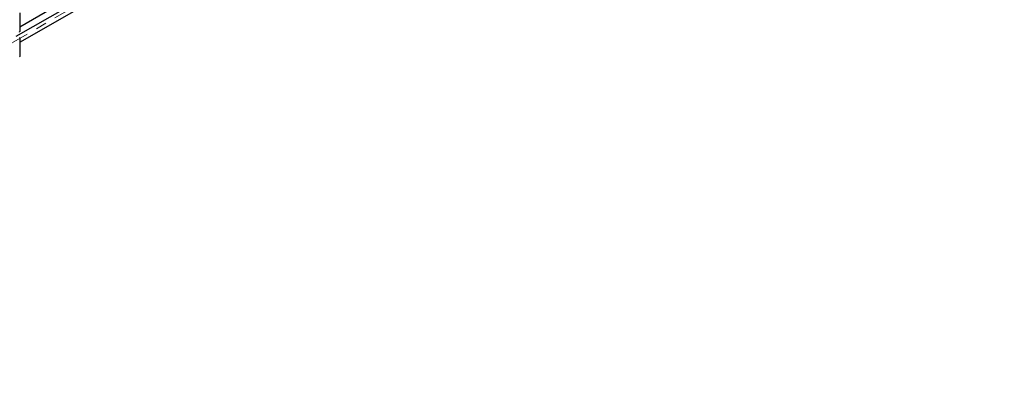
# Paper-space layout 'Sheet1' of a CAD drawing. Header units: millimetres. Extents: x -80341 to 21249, y 0 to 26255.
# Tile 36 of 154: x 7676 to 10585, y 8519 to 9574. Entities that reach past the tile are written whole.
import ezdxf

# ---------------------------------------------------------------- set-up
doc = ezdxf.new("R2010")
doc.units = ezdxf.units.MM
doc.linetypes.add('SLD-Mista-longa', pattern=[19.05, 15.24, -1.27, 1.27, -1.27])
doc.linetypes.add('SLD-Sólida', pattern=[0])
doc.layers.add('DETALHAMENTO', color=8, linetype='SLD-Sólida')

psp = doc.layouts.new('Sheet1')

# ---------------------------------------------------------------- linework, layer by layer
at = {"color": 7, "linetype": 'SLD-Sólida', "lineweight": 25, "ltscale": 25}
for p, q in [((8720.2, 10132.6), (7665.4, 9523.7)), ((7676.4, 9552.7), (8690.6, 10138.2)), ((7676.4, 9506.9), (8730.2, 10115.3)), ((7676.4, 9593.5), (7676.4, 9538.2)), ((7676.4, 9520), (7676.4, 9464.7))]:
    psp.add_line(p, q, dxfattribs=at)
at = {"color": 7, "linetype": 'SLD-Sólida', "lineweight": 25, "ltscale": 625}
for centre, radius, start, end in [((7674.7, 9538.2), 1.69, 302.6055, 357.3945), ((7675.9, 9520.1), 0.48, 350.786, 129.2033), ((7674.7, 9464.8), 1.69, 302.6055, 357.3945)]:
    psp.add_arc(centre, radius, start, end, dxfattribs=at)
at = {"layer": 'DETALHAMENTO', "linetype": 'SLD-Mista-longa', "lineweight": 18, "ltscale": 25}
psp.add_line((10585.4, 11197.8), (5945, 8519), dxfattribs=at)

doc.saveas('drawing.dxf')
